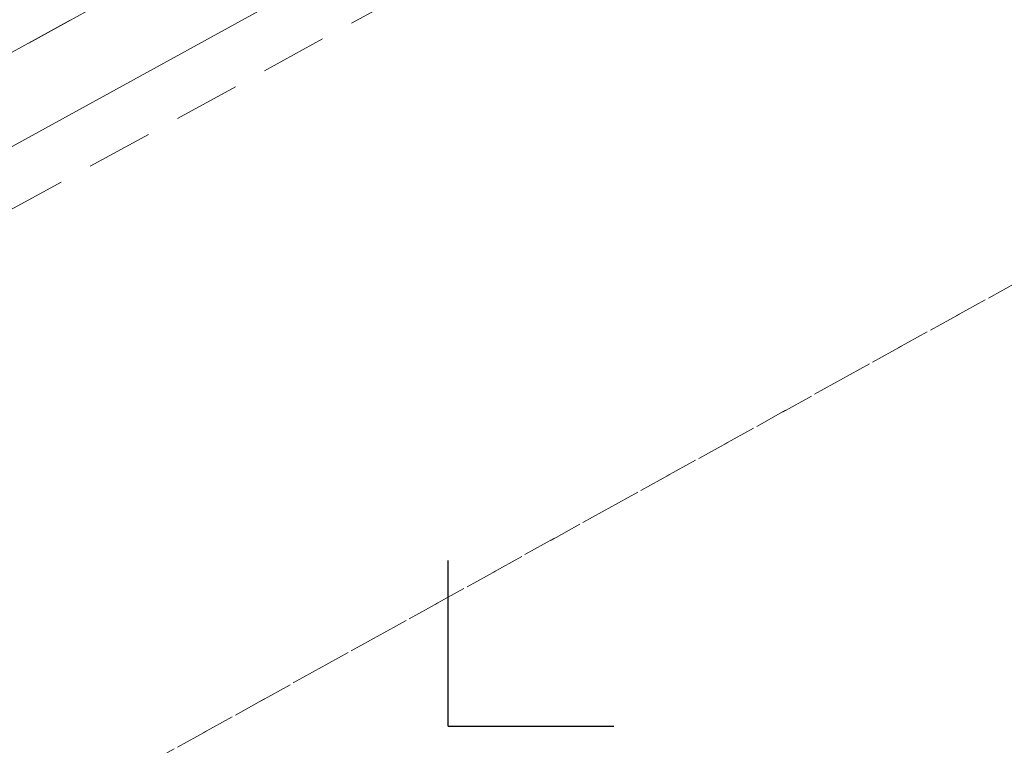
# Model space of a CAD drawing. Header units: metres. Extents: x 8440716 to 8446743, y 5883760 to 5887966.
# Tile 131 of 256: x 8442394 to 8442408, y 5885750 to 5885761. Entities that reach past the tile are written whole.
import ezdxf

# ---------------------------------------------------------------- set-up
doc = ezdxf.new("R2010")
doc.units = ezdxf.units.M
doc.header["$MEASUREMENT"] = 0
doc.linetypes.add('0.5_0.5', pattern=[1, 0.5, -0.5])
doc.linetypes.add('1.0_0.5', pattern=[1.5, 1, -0.5])
doc.layers.get('0').update_dxf_attribs({"color": 250, "linetype": 'CONTINUOUS', "lineweight": 5})
for name, color, linetype in [('218-kontur użytku gruntowego', 253, 'CONTINUOUS'), ('chodnik', 253, 'CONTINUOUS'), ('przewód telekomunikacyjny podziemny', 253, 'CONTINUOUS'), ('trawnik', 253, 'CONTINUOUS'), ('Wstawianie ramki sekcyjnej z opisem', 253, 'CONTINUOUS')]:
    doc.layers.add(name, color=color, linetype=linetype)

# ---------------------------------------------------------------- blocks, each defined once
blk = doc.blocks.new('RAMKA500K')
at = {"color": 0}
for q in [(0, 2.5), (2.5, 0)]:
    blk.add_line((0, 0), q, dxfattribs=at)

msp = doc.modelspace()

# ---------------------------------------------------------------- linework, layer by layer
at = {"layer": '218-kontur użytku gruntowego', "color": 3, "linetype": '0.5_0.5', "lineweight": 18, "flags": 128}
for points in [[(8442375.3, 5885738.28), (8442451.47, 5885780.43)], [(8442451.47, 5885780.43), (8442375.3, 5885738.28)]]:
    msp.add_lwpolyline(points, dxfattribs=at)
at = {"layer": 'chodnik', "color": 253, "linetype": '1.0_0.5', "lineweight": 18, "flags": 128}
msp.add_lwpolyline([(8442398.23, 5885762.83), (8442372.93, 5885748.87), (8442372.02, 5885749.46), (8442368.09, 5885747.26), (8442368.08, 5885746.24), (8442363.93, 5885743.94), (8442328.04, 5885724.2), (8442303.92, 5885710.92), (8442294.03, 5885705.48), (8442276.91, 5885696.15), (8442270.65, 5885692.84), (8442261.52, 5885688.13), (8442249.29, 5885682.04), (8442237.27, 5885676.4), (8442233.82, 5885674.86), (8442227.91, 5885672.18), (8442228.68, 5885670.34), (8442234.79, 5885673.06), (8442238.21, 5885674.64), (8442250.22, 5885680.25), (8442262.44, 5885686.36), (8442271.35, 5885690.96), (8442277.86, 5885694.39), (8442295.07, 5885703.76), (8442305.02, 5885709.25), (8442328.98, 5885722.44), (8442364.79, 5885742.15), (8442399.21, 5885760.98), (8442431.58, 5885778.77), (8442465.05, 5885797.22), (8442495.8, 5885814.05), (8442518.04, 5885826.35), (8442520.13, 5885827.5), (8442528.37, 5885832.06), (8442563.43, 5885851.44), (8442599.47, 5885871.24), (8442625.94, 5885885.78), (8442658.84, 5885903.89), (8442691.97, 5885922.16), (8442723.6, 5885939.55), (8442755.59, 5885957.15), (8442785.67, 5885973.69), (8442820.87, 5885992.99), (8442852.82, 5886010.6), (8442885.15, 5886028.42), (8442917.67, 5886046.28), (8442950.17, 5886064.15), (8442982.52, 5886081.96), (8443016.84, 5886100.81), (8443047.49, 5886117.63), (8443079.73, 5886135.39), (8443112.44, 5886153.39), (8443144.78, 5886171.19), (8443160.82, 5886179.99), (8443162.19, 5886180.5), (8443163.41, 5886180.72), (8443164.97, 5886180.7), (8443166.12, 5886180.47), (8443168.87, 5886179.82), (8443169.49, 5886179.73), (8443170.81, 5886179.74), (8443172.11, 5886180.07), (8443173.41, 5886180.59), (8443175.29, 5886181.7), (8443174.34, 5886182.75), (8443173.14, 5886183.92), (8443171.98, 5886184.78), (8443170.89, 5886184.19), (8443169.47, 5886183.69), (8443168.06, 5886183.45), (8443166.42, 5886183.54), (8443164.51, 5886183.65), (8443162.98, 5886183.6), (8443161.61, 5886183.38), (8443160.3, 5886182.95), (8443159.31, 5886182.54), (8443159.73, 5886181.73), (8443143.87, 5886172.95), (8443111.34, 5886155.04), (8443078.93, 5886137.17), (8443046.49, 5886119.33), (8443015.33, 5886102.26), (8442981.67, 5886083.71), (8442949, 5886065.77), (8442916.82, 5886048.03), (8442884.23, 5886030.14), (8442851.95, 5886012.33), (8442819.79, 5885994.66), (8442784.76, 5885975.43), (8442754.61, 5885958.89), (8442722.39, 5885941.13), (8442691.08, 5885923.91), (8442657.91, 5885905.62), (8442625.13, 5885887.6), (8442598.63, 5885873.01), (8442562.69, 5885853.33), (8442527.37, 5885833.89), (8442495.03, 5885816.03), (8442464.1, 5885799.05), (8442430.54, 5885780.59)], close=True, dxfattribs=at)
at = {"layer": 'przewód telekomunikacyjny podziemny', "color": 30, "linetype": 'Continuous', "lineweight": 18, "flags": 128}
msp.add_lwpolyline([(8442887.65, 5886030.94), (8442861.5, 5886016.55), (8442845.88, 5886007.92), (8442819.73, 5885993.62), (8442792.68, 5885978.72), (8442764.96, 5885963.37), (8442742.51, 5885951.26), (8442715.88, 5885936.68), (8442689.75, 5885922.33), (8442664.49, 5885908.48), (8442641.02, 5885895.43), (8442613.42, 5885880.21), (8442586.52, 5885865.07), (8442555.95, 5885848.53), (8442535.15, 5885836.83), (8442526.51, 5885832.17), (8442498.85, 5885816.9), (8442462.39, 5885796.89), (8442434.58, 5885781.45), (8442405.39, 5885765.33), (8442372.03, 5885747.01), (8442349.92, 5885734.78), (8442316.79, 5885717.27), (8442288.16, 5885701.78)], dxfattribs=at)
at = {"layer": 'trawnik', "color": 253, "linetype": '1.0_0.5', "lineweight": 18, "flags": 128}
msp.add_lwpolyline([(8442916.82, 5886048.03), (8442949, 5886065.77), (8442981.67, 5886083.71), (8443015.33, 5886102.26), (8443046.49, 5886119.33), (8443078.93, 5886137.17), (8443111.34, 5886155.04), (8443143.87, 5886172.95), (8443159.73, 5886181.73), (8443159.31, 5886182.54), (8443143.39, 5886173.76), (8443110.9, 5886155.85), (8443078.59, 5886138.04), (8443046.03, 5886120.16), (8443014.82, 5886103.01), (8442981.18, 5886084.55), (8442948.54, 5886066.59), (8442916.35, 5886048.87), (8442883.81, 5886030.99), (8442851.56, 5886013.23), (8442819.26, 5885995.45), (8442784.37, 5885976.3), (8442754.17, 5885959.73), (8442721.98, 5885941.97), (8442689.67, 5885924.19), (8442657.47, 5885906.45), (8442624.8, 5885888.46), (8442598.17, 5885873.84), (8442562.4, 5885854.15), (8442526.92, 5885834.71), (8442494.8, 5885816.96), (8442463.7, 5885799.91), (8442430.07, 5885781.43), (8442397.76, 5885763.64), (8442372.02, 5885749.46), (8442372.93, 5885748.87), (8442398.23, 5885762.83), (8442430.54, 5885780.59), (8442464.1, 5885799.05), (8442495.03, 5885816.03), (8442527.37, 5885833.89), (8442562.69, 5885853.33), (8442598.63, 5885873.01), (8442625.13, 5885887.6), (8442657.91, 5885905.62), (8442691.08, 5885923.91), (8442722.39, 5885941.13), (8442754.61, 5885958.89), (8442784.76, 5885975.43), (8442819.79, 5885994.66), (8442851.95, 5886012.33), (8442884.23, 5886030.14)], close=True, dxfattribs=at)

# ---------------------------------------------------------------- block references
at = {"layer": 'Wstawianie ramki sekcyjnej z opisem', "color": 253, "linetype": 'Continuous', "lineweight": 13}
msp.add_blockref('RAMKA500K', (8442400, 5885750), dxfattribs=at)

doc.saveas('drawing.dxf')
